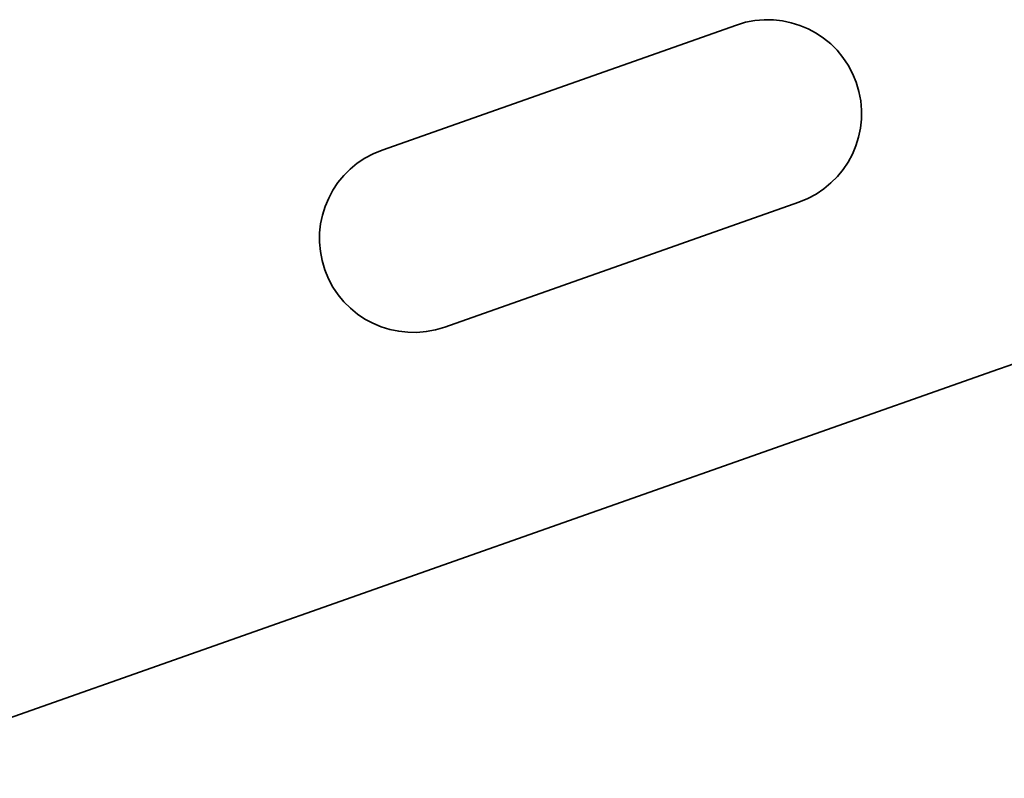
# Model space of a CAD drawing. Header units: millimetres. Extents: x 0 to 594, y 0 to 420.
# Tile 9 of 73: x 83 to 95, y 53 to 62. Entities that reach past the tile are written whole.
import ezdxf

# ---------------------------------------------------------------- set-up
doc = ezdxf.new("R2010")
doc.units = ezdxf.units.MM
doc.linetypes.add('SLD-Durchgehend', pattern=[0])

msp = doc.modelspace()

# ---------------------------------------------------------------- linework, layer by layer
at = {"color": 7, "linetype": 'SLD-Durchgehend', "lineweight": 35}
for p, q in [((91.661335, 61.949136), (87.575129, 60.506668)), ((88.296365, 58.463565), (92.382569, 59.906035)), ((94.683705, 57.978786), (75.604649, 51.243702))]:
    msp.add_line(p, q, dxfattribs=at)
at = {"color": 7, "linetype": 'SLD-Durchgehend', "lineweight": 35, "flags": 128}
msp.add_lwpolyline([(95.071669, 58.115742), (94.795632, 58.018299), (94.683705, 57.978786)], dxfattribs=at)
at = {"color": 7, "linetype": 'SLD-Durchgehend', "lineweight": 35}
for centre, radius, start, end in [((92.021951, 60.927585), 1.083333, 289.4435498, 109.4434634), ((87.935748, 59.485117), 1.083334, 109.4435983, 289.4434951)]:
    msp.add_arc(centre, radius, start, end, dxfattribs=at)

doc.saveas('drawing.dxf')
